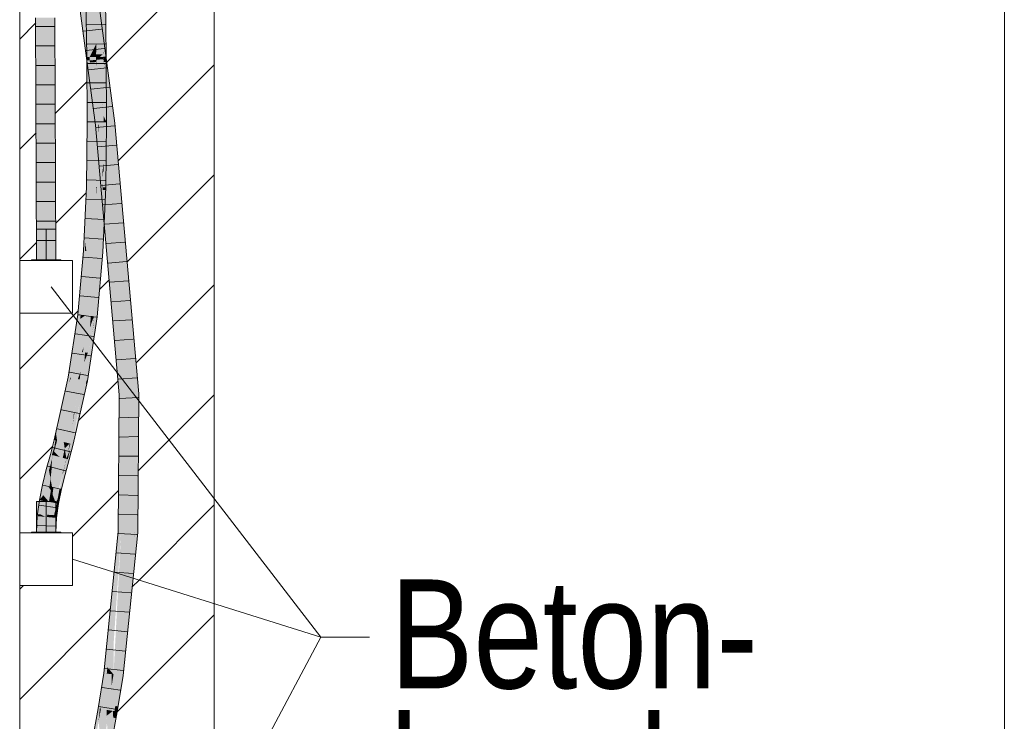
# Model space of a CAD drawing. Extents: x -620 to 300, y 62 to 1107.
# Tile 146 of 256: x 188 to 200, y 694 to 703. Entities that reach past the tile are written whole.
import ezdxf
from ezdxf.lldxf.tags import DXFTag

# ---------------------------------------------------------------- set-up
doc = ezdxf.new("R2010")
doc.units = 0
doc.layers.get('0').update_dxf_attribs({"lineweight": 35})
for name, color, linetype, lineweight, true_color in [('E_Betonbaudose', 1, 'Continuous', 13, 0xff0000), ('E_Detail_Beschriftung', 7, 'Continuous', 13, 0x009900), ('E_Detail_Wandschraffur', 7, 'Continuous', 5, 0xc0c0c0), ('E_Leerrohr 25-A06G9G0X8I', 7, 'Continuous', 9, 0xff8000), ('E_Leerrohr 25-Shading', 7, 'Continuous', 9, 0xff8000)]:
    doc.layers.add(name, color=color, linetype=linetype, lineweight=lineweight, true_color=true_color)
doc.layers.add('E_Detail_Linie_Text_Bem', color=7, linetype='Continuous', lineweight=13)
doc.styles.get("Standard").update_dxf_attribs({"font": 'ARIALN.TTF'})
tags = doc.linetypes.add('fein_strichliert', pattern=[4, 1, -2, 1]).pattern_tags.tags
tags[8:9] = [DXFTag(74, 4), DXFTag(75, 0), DXFTag(340, '0'), DXFTag(46, 0.0), DXFTag(50, 0.0), DXFTag(44, 0.0), DXFTag(45, 0.0)]
tags[6:7] = [DXFTag(74, 4), DXFTag(75, 0), DXFTag(340, '0'), DXFTag(46, 0.0), DXFTag(50, 0.0), DXFTag(44, 0.0), DXFTag(45, 0.0)]
tags[4:5] = [DXFTag(74, 4), DXFTag(75, 0), DXFTag(340, '0'), DXFTag(46, 0.0), DXFTag(50, 0.0), DXFTag(44, 0.0), DXFTag(45, 0.0)]
tags = doc.linetypes.add('fein_strichliert-A06G9G0V8I', pattern=[4, 1, -2, 1]).pattern_tags.tags
tags[8:9] = [DXFTag(74, 4), DXFTag(75, 0), DXFTag(340, '0'), DXFTag(46, 0.0), DXFTag(50, 0.0), DXFTag(44, 0.0), DXFTag(45, 0.0)]
tags[6:7] = [DXFTag(74, 4), DXFTag(75, 0), DXFTag(340, '0'), DXFTag(46, 0.0), DXFTag(50, 0.0), DXFTag(44, 0.0), DXFTag(45, 0.0)]
tags[4:5] = [DXFTag(74, 4), DXFTag(75, 0), DXFTag(340, '0'), DXFTag(46, 0.0), DXFTag(50, 0.0), DXFTag(44, 0.0), DXFTag(45, 0.0)]
tags = doc.linetypes.add('STRICHPUNKT2-A06G9G0Y8I', pattern=[12.7, 6.35, -3.175, 0, -3.175]).pattern_tags.tags
tags[10:11] = [DXFTag(74, 4), DXFTag(75, 0), DXFTag(340, '0'), DXFTag(46, 0.0), DXFTag(50, 0.0), DXFTag(44, 0.0), DXFTag(45, 0.0)]
tags[8:9] = [DXFTag(74, 4), DXFTag(75, 0), DXFTag(340, '0'), DXFTag(46, 0.0), DXFTag(50, 0.0), DXFTag(44, 0.0), DXFTag(45, 0.0)]
tags[6:7] = [DXFTag(74, 4), DXFTag(75, 0), DXFTag(340, '0'), DXFTag(46, 0.0), DXFTag(50, 0.0), DXFTag(44, 0.0), DXFTag(45, 0.0)]
tags[4:5] = [DXFTag(74, 4), DXFTag(75, 0), DXFTag(340, '0'), DXFTag(46, 0.0), DXFTag(50, 0.0), DXFTag(44, 0.0), DXFTag(45, 0.0)]

# ---------------------------------------------------------------- blocks, each defined once
blk = doc.blocks.new('Shading-A06G9FMP8I', base_point=(188.199, 722.684))
at = {"layer": 'E_Leerrohr 25-Shading', "color": 43, "true_color": 0xd7ab7f}
for points in [[(188.584, 703.522), (188.71, 702.574), (188.598, 703.524), (188.712, 702.574)], [(188.598, 703.524), (188.742, 702.61), (188.62, 703.527)], [(188.598, 703.524), (188.712, 702.574), (188.746, 702.583), (188.747, 702.577)], [(188.598, 703.524), (188.746, 702.583), (188.742, 702.61)], [(188.729, 703.529), (188.693, 703.529), (188.741, 702.655), (188.705, 702.654)], [(188.742, 702.655), (188.729, 703.529), (188.741, 702.655)], [(188.923, 702.611), (188.82, 703.553), (188.91, 702.69), (188.796, 703.55)], [(188.891, 703.108), (188.832, 703.554), (188.869, 703.107), (188.82, 703.553)], [(188.916, 702.822), (188.914, 703.532), (188.906, 703.532)], [(188.955, 702.657), (188.943, 703.533), (188.922, 702.656), (188.914, 703.532)], [(188.916, 702.822), (188.92, 702.714), (188.914, 703.532), (188.921, 702.795)], [(188.058, 700.046), (188.094, 700.046), (188.045, 703.159), (188.082, 703.159)], [(188.286, 703.159), (188.258, 703.159), (188.28, 700.046), (188.259, 702.924)], [(188.286, 703.159), (188.28, 700.046), (188.308, 700.046)], [(188.308, 700.046), (188.295, 703.159), (188.286, 703.159)], [(188.869, 703.107), (188.901, 702.814), (188.891, 703.108), (188.93, 702.816)], [(188.259, 702.924), (188.271, 700.046), (188.28, 700.046)], [(188.93, 702.816), (188.901, 702.814), (188.952, 702.652), (188.919, 702.649)], [(188.92, 702.714), (188.916, 702.822), (188.92, 702.691)], [(188.916, 702.822), (188.918, 702.656), (188.921, 702.656)], [(188.92, 702.714), (188.922, 702.656), (188.921, 702.795)], [(188.741, 702.613), (188.741, 702.655), (188.705, 702.61), (188.705, 702.654)], [(188.744, 701.816), (188.741, 702.613), (188.71, 701.816), (188.705, 702.61)], [(188.741, 702.655), (188.741, 702.613), (188.742, 702.655), (188.742, 702.613)], [(188.741, 702.613), (188.744, 701.816), (188.742, 702.613), (188.745, 701.816)], [(188.745, 701.816), (188.747, 701.816), (188.742, 702.655)], [(188.91, 702.69), (188.919, 702.623), (188.921, 702.623)], [(188.918, 702.656), (188.919, 702.625), (188.919, 702.656)], [(188.919, 702.625), (188.921, 702.656), (188.919, 702.656)], [(188.919, 702.625), (188.923, 701.892), (188.921, 702.656), (188.922, 702.57)], [(188.955, 702.625), (188.952, 702.652), (188.922, 702.623), (188.919, 702.649)], [(188.919, 702.623), (188.938, 702.482), (188.921, 702.623), (188.923, 702.611)], [(188.921, 702.656), (188.922, 702.656), (188.92, 702.691), (188.92, 702.714)], [(188.921, 702.656), (188.921, 702.625), (188.922, 702.656), (188.922, 702.625)], [(188.921, 702.625), (188.922, 702.57), (188.922, 702.625)], [(188.955, 702.627), (188.955, 702.657), (188.922, 702.625), (188.922, 702.656)], [(188.922, 702.311), (188.957, 702.312), (188.922, 702.625), (188.955, 702.627)], [(188.96, 702.592), (188.955, 702.625), (188.926, 702.59), (188.922, 702.623)], [(188.71, 702.574), (188.724, 702.471), (188.712, 702.574)], [(188.712, 702.574), (188.724, 702.471), (188.747, 702.577), (188.852, 701.783)], [(188.926, 702.59), (188.938, 702.482), (188.96, 702.592), (189.065, 701.805)], [(189.065, 701.805), (188.938, 702.482), (189.028, 701.801)], [(188.77, 702.195), (188.724, 702.471), (188.776, 702.077)], [(188.852, 701.783), (188.724, 702.471), (188.838, 701.781)], [(188.923, 701.892), (188.96, 701.815), (188.922, 702.311), (188.957, 702.312)], [(188.838, 701.781), (188.77, 702.195), (188.816, 701.779), (188.776, 702.077)], [(188.96, 701.815), (188.923, 701.892), (188.924, 701.815)], [(188.711, 701.816), (188.71, 701.816), (188.702, 700.985), (188.7, 700.985)], [(188.702, 700.985), (188.728, 700.984), (188.711, 701.816), (188.744, 701.816)], [(188.744, 701.816), (188.728, 700.984), (188.745, 701.816), (188.73, 700.984)], [(188.745, 701.816), (188.73, 700.984), (188.747, 701.816), (188.733, 700.984)], [(188.733, 700.984), (188.736, 700.984), (188.747, 701.816)], [(188.816, 701.779), (188.884, 701.088), (188.838, 701.781), (188.864, 701.554)], [(188.884, 701.088), (188.816, 701.779), (188.892, 700.923)], [(188.838, 701.781), (188.881, 701.405), (188.852, 701.783), (188.862, 701.671)], [(188.96, 701.815), (188.924, 701.815), (188.949, 700.978), (188.913, 700.979)], [(189.32, 698.921), (189.065, 701.805), (189.336, 698.325), (189.028, 701.801)], [(188.881, 701.405), (188.906, 701.179), (188.862, 701.671)], [(188.864, 701.554), (188.91, 701.137), (188.906, 701.179)], [(188.91, 701.137), (188.864, 701.554), (188.925, 700.684), (188.884, 701.088)], [(188.884, 701.088), (188.892, 700.923), (188.925, 700.684), (188.928, 700.51)], [(188.91, 701.137), (188.925, 700.684), (188.919, 700.945)], [(188.914, 701.084), (188.91, 701.137), (188.921, 700.897)], [(188.702, 700.985), (188.7, 700.985), (188.674, 700.407)], [(188.674, 700.407), (188.687, 700.274), (188.702, 700.985), (188.728, 700.984)], [(188.728, 700.984), (188.687, 700.274), (188.73, 700.984), (188.689, 700.26)], [(188.73, 700.984), (188.689, 700.26), (188.733, 700.984), (188.691, 700.235)], [(188.733, 700.984), (188.691, 700.235), (188.736, 700.984), (188.695, 700.195)], [(188.695, 700.195), (188.699, 700.159), (188.736, 700.984)], [(188.911, 700.945), (188.919, 700.945), (188.913, 700.979), (188.918, 700.979)], [(188.954, 700.384), (188.929, 700.915), (188.921, 700.897), (188.914, 701.084)], [(188.919, 700.945), (188.948, 700.944), (188.918, 700.979), (188.949, 700.978)], [(188.887, 700.401), (188.912, 700.145), (188.911, 700.945), (188.948, 700.944)], [(188.925, 700.684), (188.939, 700.541), (188.919, 700.945)], [(188.954, 700.384), (188.921, 700.897), (188.939, 700.541)], [(188.945, 700.741), (188.929, 700.915), (188.973, 700.197), (188.954, 700.384)], [(188.945, 700.741), (188.973, 700.197), (188.959, 700.574), (188.987, 700.053)], [(188.928, 700.51), (188.955, 700.21), (188.925, 700.684), (188.939, 700.541)], [(188.954, 700.384), (188.939, 700.541), (188.971, 700.025), (188.955, 700.21)], [(188.987, 700.053), (189.16, 698.315), (188.959, 700.574)], [(188.662, 700.162), (188.681, 700.16), (188.674, 700.407), (188.687, 700.274)], [(188.887, 700.401), (188.875, 700.147), (188.876, 700.147)], [(188.912, 700.145), (188.887, 700.401), (188.876, 700.147)], [(188.973, 700.197), (188.954, 700.384), (188.997, 699.741), (188.971, 700.025)], [(188.687, 700.274), (188.681, 700.16), (188.689, 700.26), (188.683, 700.16)], [(188.689, 700.26), (188.683, 700.16), (188.691, 700.235), (188.687, 700.16)], [(188.691, 700.235), (188.687, 700.16), (188.695, 700.195), (188.694, 700.159)], [(188.681, 700.16), (188.662, 700.162), (188.589, 699.352)], [(188.589, 699.352), (188.592, 699.351), (188.681, 700.16), (188.683, 700.16)], [(188.683, 700.16), (188.592, 699.351), (188.687, 700.16), (188.597, 699.349)], [(188.687, 700.16), (188.597, 699.349), (188.694, 700.159), (188.607, 699.347)], [(188.694, 700.159), (188.607, 699.347), (188.699, 700.159), (188.617, 699.344)], [(188.617, 699.344), (188.625, 699.341), (188.699, 700.159)], [(188.694, 700.159), (188.699, 700.159), (188.695, 700.195)], [(188.876, 700.147), (188.875, 700.147), (188.809, 699.319), (188.8, 699.32)], [(188.892, 699.925), (188.912, 700.145), (188.858, 699.926), (188.876, 700.147)], [(188.973, 700.197), (188.997, 699.741), (188.987, 700.053), (189.015, 699.536)], [(189.015, 699.536), (189.123, 698.313), (188.987, 700.053), (189.16, 698.315)], [(188.809, 699.319), (188.837, 699.316), (188.858, 699.926), (188.892, 699.925)], [(188.519, 698.69), (188.503, 698.531), (188.625, 699.341)], [(188.617, 699.342), (188.539, 698.884), (188.625, 699.341), (188.519, 698.69)], [(188.606, 699.344), (188.556, 699.063), (188.617, 699.342), (188.539, 698.884)], [(188.597, 699.345), (188.569, 699.196), (188.606, 699.344), (188.556, 699.063)], [(188.576, 699.263), (188.569, 699.196), (188.591, 699.346), (188.597, 699.345)], [(188.591, 699.346), (188.589, 699.346), (188.576, 699.263)], [(188.589, 699.346), (188.591, 699.346), (188.589, 699.352), (188.592, 699.351)], [(188.592, 699.351), (188.591, 699.346), (188.597, 699.349), (188.597, 699.345)], [(188.597, 699.349), (188.597, 699.345), (188.607, 699.347), (188.606, 699.344)], [(188.607, 699.347), (188.606, 699.344), (188.617, 699.344), (188.617, 699.342)], [(188.617, 699.342), (188.625, 699.341), (188.617, 699.344)], [(188.713, 698.492), (188.837, 699.316), (188.701, 698.494), (188.809, 699.319)], [(188.766, 699.062), (188.805, 699.289), (188.8, 699.32), (188.809, 699.319)], [(188.766, 699.062), (188.8, 699.32), (188.79, 699.25)], [(188.55, 699.091), (188.494, 698.712), (188.569, 699.196), (188.556, 699.063)], [(188.569, 699.196), (188.576, 699.263), (188.55, 699.091)], [(188.796, 699.222), (188.775, 699.111), (188.748, 698.853), (188.755, 698.957)], [(188.79, 699.25), (188.764, 699.077), (188.766, 699.062), (188.75, 698.968)], [(188.775, 699.111), (188.796, 699.222), (188.798, 699.247)], [(188.796, 699.222), (188.805, 699.289), (188.798, 699.247)], [(188.556, 699.063), (188.494, 698.712), (188.479, 698.536), (188.467, 698.538)], [(188.556, 699.063), (188.479, 698.536), (188.539, 698.884)], [(188.764, 699.077), (188.73, 698.853), (188.75, 698.968)], [(188.743, 698.855), (188.775, 699.111), (188.731, 698.856)], [(188.755, 698.957), (188.697, 698.495), (188.748, 698.853), (188.701, 698.494)], [(188.539, 698.884), (188.479, 698.536), (188.519, 698.69), (188.494, 698.533)], [(188.695, 698.495), (188.74, 698.854), (188.69, 698.496), (188.736, 698.854)], [(188.69, 698.496), (188.736, 698.854), (188.707, 698.696), (188.73, 698.853)], [(188.743, 698.855), (188.74, 698.854), (188.697, 698.495), (188.695, 698.495)], [(188.736, 698.855), (188.731, 698.856), (188.736, 698.854), (188.73, 698.853)], [(188.74, 698.855), (188.736, 698.855), (188.74, 698.854), (188.736, 698.854)], [(188.74, 698.854), (188.743, 698.855), (188.74, 698.855)], [(189.373, 698.327), (189.32, 698.921), (189.366, 698.327)], [(189.32, 698.921), (189.336, 698.325), (189.366, 698.327)], [(188.494, 698.533), (188.503, 698.531), (188.519, 698.69)], [(188.707, 698.696), (188.677, 698.499), (188.681, 698.498)], [(188.69, 698.496), (188.707, 698.696), (188.681, 698.498)], [(188.503, 698.531), (188.318, 697.762), (188.318, 697.756)], [(188.503, 698.531), (188.478, 698.47), (188.318, 697.762), (188.377, 698.067)], [(188.323, 697.725), (188.503, 698.531), (188.318, 697.756)], [(188.478, 698.47), (188.434, 698.366), (188.377, 698.067)], [(188.434, 698.366), (188.467, 698.538), (188.399, 698.229)], [(188.467, 698.538), (188.434, 698.366), (188.479, 698.536)], [(188.479, 698.536), (188.434, 698.366), (188.494, 698.533), (188.478, 698.47)], [(188.478, 698.47), (188.503, 698.531), (188.494, 698.533)], [(188.558, 697.799), (188.69, 698.496), (188.626, 698.213), (188.681, 698.498)], [(188.595, 697.961), (188.695, 698.495), (188.558, 697.799), (188.69, 698.496)], [(188.626, 698.213), (188.677, 698.499), (188.58, 697.973), (188.584, 698)], [(188.584, 698), (188.677, 698.499), (188.611, 698.201)], [(188.697, 698.495), (188.695, 698.495), (188.612, 698.039), (188.595, 697.961)], [(188.612, 698.039), (188.616, 698.058), (188.697, 698.495), (188.701, 698.494)], [(188.681, 698.498), (188.677, 698.499), (188.626, 698.213)], [(188.693, 698.452), (188.675, 698.359), (188.704, 698.451), (188.665, 698.275)], [(188.713, 698.492), (188.701, 698.494), (188.704, 698.451), (188.693, 698.452)], [(188.399, 698.229), (188.377, 698.067), (188.434, 698.366)], [(188.675, 698.359), (188.616, 698.058), (188.665, 698.275)], [(189.16, 698.315), (189.123, 698.313), (189.111, 696.555), (189.109, 696.555)], [(189.146, 696.553), (189.16, 698.315), (189.111, 696.555)], [(189.366, 698.327), (189.336, 698.325), (189.356, 696.541), (189.323, 696.543)], [(189.359, 696.541), (189.373, 698.327), (189.356, 696.541), (189.366, 698.327)], [(188.399, 698.229), (188.373, 698.115), (188.377, 698.067), (188.347, 697.95)], [(188.611, 698.201), (188.495, 697.685), (188.509, 697.682)], [(188.524, 697.678), (188.611, 698.201), (188.509, 697.682)], [(188.555, 697.785), (188.558, 697.799), (188.57, 697.897), (188.626, 698.213)], [(188.626, 698.213), (188.58, 697.973), (188.57, 697.897)], [(188.373, 698.115), (188.348, 698.002), (188.318, 697.762), (188.314, 697.786)], [(188.347, 697.95), (188.318, 697.762), (188.377, 698.067)], [(188.314, 697.786), (188.348, 698.002), (188.311, 697.806), (188.317, 697.864)], [(188.584, 698), (188.524, 697.678), (188.58, 697.973)], [(188.58, 697.973), (188.524, 697.678), (188.57, 697.897), (188.531, 697.676)], [(188.308, 697.824), (188.288, 697.733), (188.293, 697.732)], [(188.311, 697.806), (188.308, 697.824), (188.302, 697.729), (188.293, 697.732)], [(188.314, 697.786), (188.311, 697.806), (188.305, 697.729), (188.302, 697.729)], [(188.317, 697.864), (188.308, 697.824), (188.311, 697.806)], [(188.531, 697.676), (188.555, 697.785), (188.57, 697.897)], [(188.293, 697.732), (188.288, 697.733), (188.257, 697.54), (188.237, 697.546)], [(188.302, 697.729), (188.293, 697.732), (188.291, 697.655), (188.257, 697.54)], [(188.282, 697.571), (188.312, 697.727), (188.294, 697.666)], [(188.312, 697.727), (188.282, 697.571), (188.287, 697.593)], [(188.285, 697.582), (188.323, 697.725), (188.312, 697.727)], [(188.302, 697.729), (188.291, 697.655), (188.297, 697.685)], [(188.297, 697.685), (188.291, 697.655), (188.294, 697.666)], [(188.305, 697.729), (188.297, 697.685), (188.312, 697.727), (188.294, 697.666)], [(188.305, 697.729), (188.302, 697.729), (188.297, 697.685)], [(188.305, 697.729), (188.312, 697.727), (188.314, 697.786), (188.318, 697.762)], [(188.313, 697.736), (188.312, 697.727), (188.318, 697.756), (188.323, 697.725)], [(188.318, 697.762), (188.313, 697.736), (188.318, 697.756)], [(188.448, 697.504), (188.493, 697.615), (188.495, 697.685), (188.509, 697.682)], [(188.448, 697.504), (188.495, 697.685), (188.464, 697.57)], [(188.478, 697.48), (188.524, 697.678), (188.462, 697.485), (188.509, 697.682)], [(188.478, 697.48), (188.531, 697.676), (188.478, 697.48), (188.524, 697.678)], [(188.257, 697.54), (188.237, 697.546), (188.22, 697.343), (188.185, 697.352)], [(188.291, 697.655), (188.257, 697.54), (188.268, 697.537)], [(188.268, 697.537), (188.282, 697.571), (188.291, 697.655), (188.294, 697.666)], [(188.282, 697.571), (188.268, 697.537), (188.272, 697.536)], [(188.282, 697.571), (188.285, 697.582), (188.287, 697.593)], [(188.464, 697.57), (188.443, 697.49), (188.454, 697.528), (188.446, 697.497)], [(188.454, 697.487), (188.493, 697.615), (188.445, 697.489), (188.448, 697.504)], [(188.462, 697.485), (188.493, 697.615), (188.454, 697.487)], [(188.22, 697.343), (188.268, 697.537), (188.257, 697.54)], [(188.22, 697.343), (188.22, 697.343), (188.268, 697.537), (188.259, 697.489)], [(188.259, 697.489), (188.272, 697.536), (188.268, 697.537)], [(188.443, 697.49), (188.391, 697.299), (188.437, 697.468)], [(188.391, 697.299), (188.393, 697.299), (188.437, 697.468), (188.422, 697.401)], [(188.417, 697.292), (188.462, 697.485), (188.398, 697.297), (188.454, 697.487)], [(188.422, 697.401), (188.398, 697.297), (188.431, 697.432), (188.399, 697.302)], [(188.399, 697.302), (188.454, 697.487), (188.445, 697.489)], [(188.427, 697.29), (188.478, 697.48), (188.417, 697.292), (188.462, 697.485)], [(188.445, 697.489), (188.444, 697.49), (188.422, 697.401), (188.437, 697.468)], [(188.445, 697.489), (188.422, 697.401), (188.431, 697.432)], [(188.444, 697.49), (188.443, 697.49), (188.437, 697.468)], [(188.446, 697.497), (188.443, 697.49), (188.444, 697.49)], [(188.445, 697.489), (188.448, 697.504), (188.444, 697.49), (188.446, 697.497)], [(188.446, 697.497), (188.448, 697.504), (188.454, 697.528)], [(188.22, 697.343), (188.185, 697.352), (188.172, 697.148), (188.136, 697.156)], [(188.347, 697.109), (188.398, 697.297), (188.344, 697.11), (188.393, 697.299)], [(188.393, 697.299), (188.391, 697.299), (188.344, 697.11)], [(188.355, 697.107), (188.375, 697.103), (188.398, 697.297), (188.417, 697.292)], [(188.38, 697.102), (188.427, 697.29), (188.375, 697.103), (188.417, 697.292)], [(188.393, 697.299), (188.398, 697.297), (188.422, 697.401)], [(188.146, 697.022), (188.172, 697.148), (188.096, 696.957), (188.136, 697.156)], [(188.344, 697.11), (188.306, 696.921), (188.347, 697.109), (188.306, 696.921)], [(188.347, 697.109), (188.306, 696.921), (188.355, 697.107), (188.331, 696.975)], [(188.32, 696.919), (188.366, 697.052), (188.331, 696.975)], [(188.32, 696.919), (188.321, 696.919), (188.366, 697.052), (188.365, 697.043)], [(188.321, 696.919), (188.339, 696.916), (188.373, 697.066), (188.348, 696.942)], [(188.331, 696.975), (188.366, 697.052), (188.355, 697.107), (188.375, 697.103)], [(188.365, 697.043), (188.373, 697.066), (188.366, 697.052)], [(188.366, 697.052), (188.373, 697.066), (188.375, 697.103), (188.38, 697.102)], [(188.122, 696.953), (188.096, 696.957), (188.075, 696.753), (188.068, 696.753)], [(188.108, 696.776), (188.132, 696.951), (188.081, 696.777), (188.122, 696.953)], [(188.146, 697.022), (188.096, 696.957), (188.122, 696.953)], [(188.132, 696.951), (188.146, 697.022), (188.122, 696.953)], [(188.285, 696.762), (188.32, 696.912), (188.306, 696.921), (188.32, 696.919)], [(188.321, 696.919), (188.285, 696.765), (188.339, 696.916), (188.303, 696.764)], [(188.339, 696.916), (188.303, 696.764), (188.342, 696.915), (188.322, 696.763)], [(188.306, 696.921), (188.32, 696.919), (188.331, 696.975)], [(188.32, 696.912), (188.321, 696.919), (188.32, 696.919)], [(188.339, 696.916), (188.342, 696.915), (188.348, 696.942)], [(188.075, 696.753), (188.068, 696.753), (188.058, 696.546)], [(188.094, 696.546), (188.105, 696.75), (188.058, 696.546), (188.075, 696.753)], [(188.075, 696.753), (188.105, 696.75), (188.081, 696.777), (188.108, 696.776)], [(188.296, 696.732), (188.281, 696.734), (188.28, 696.546), (188.271, 696.546)], [(188.308, 696.546), (188.317, 696.73), (188.28, 696.546), (188.296, 696.732)], [(188.281, 696.734), (188.296, 696.732), (188.285, 696.762), (188.299, 696.748)], [(188.285, 696.765), (188.285, 696.762), (188.303, 696.764), (188.299, 696.748)], [(188.296, 696.732), (188.317, 696.73), (188.299, 696.748)], [(188.303, 696.764), (188.299, 696.748), (188.322, 696.763), (188.317, 696.73)], [(189.059, 695.828), (189.049, 695.592), (189.146, 696.553)], [(189.111, 696.555), (189.074, 696.208), (189.146, 696.553), (189.059, 695.828)], [(189.074, 696.208), (189.111, 696.555), (189.105, 696.513)], [(189.111, 696.555), (189.109, 696.555), (189.105, 696.513)], [(189.339, 696.345), (189.323, 696.543), (189.317, 696.125), (189.319, 696.505)], [(189.319, 696.505), (189.323, 696.543), (189.319, 696.513)], [(189.323, 696.543), (189.339, 696.345), (189.356, 696.541)], [(189.339, 696.345), (189.359, 696.541), (189.356, 696.541)], [(189.137, 694.709), (189.174, 694.705), (189.319, 696.513), (189.314, 696.436)], [(189.314, 696.436), (189.174, 694.705), (189.223, 695.189)], [(189.319, 696.505), (189.314, 696.436), (189.317, 696.125), (189.223, 695.189)], [(189.319, 696.513), (189.314, 696.436), (189.319, 696.513), (189.319, 696.505)], [(189.054, 696.005), (189.027, 695.375), (189.074, 696.208), (189.049, 695.592)], [(189, 695.473), (188.97, 694.81), (189.054, 696.005), (189.027, 695.375)], [(188.962, 694.729), (188.97, 694.81), (188.925, 694.733), (189, 695.473)], [(188.888, 694.315), (188.887, 694.276), (188.962, 694.729)], [(188.893, 694.539), (188.888, 694.315), (188.925, 694.733), (188.962, 694.729)], [(189.072, 694.312), (189.08, 694.311), (189.131, 694.673)], [(189.08, 694.311), (189.137, 694.709), (189.131, 694.673)], [(189.08, 694.311), (189.108, 694.309), (189.137, 694.709), (189.174, 694.705)], [(188.893, 694.539), (188.851, 694.282), (188.872, 694.279)], [(188.872, 694.279), (188.881, 694.277), (188.893, 694.539), (188.888, 694.315)], [(188.802, 693.816), (188.851, 694.282), (188.766, 693.823)], [(188.802, 693.816), (188.857, 694.113), (188.851, 694.282), (188.872, 694.279)], [(188.881, 694.277), (188.864, 694.194), (188.887, 694.276), (188.857, 694.12)], [(188.857, 694.12), (188.857, 694.113), (188.887, 694.276)], [(188.872, 694.279), (188.864, 694.194), (188.881, 694.277)], [(188.881, 694.277), (188.887, 694.276), (188.888, 694.315)], [(189.097, 694.239), (189.108, 694.309), (189.061, 694.246), (189.072, 694.312)], [(188.979, 693.804), (189.016, 693.801), (189.045, 694.162), (189.082, 694.159)], [(189.082, 694.159), (189.097, 694.239), (189.045, 694.162), (189.061, 694.246)]]:
    blk.add_solid(points, dxfattribs=at)
at = {"layer": 'E_Leerrohr 25-Shading', "color": 31, "true_color": 0xfabd7f}
for points in [[(188.62, 703.527), (188.821, 702.686), (188.708, 703.538)], [(188.62, 703.527), (188.819, 702.616), (188.821, 702.686), (188.824, 702.616)], [(188.819, 702.616), (188.62, 703.527), (188.742, 702.61)], [(188.91, 702.69), (188.796, 703.55), (188.821, 702.686), (188.708, 703.538)], [(188.742, 702.655), (188.817, 702.802), (188.729, 703.529), (188.764, 703.53)], [(188.817, 702.802), (188.828, 702.823), (188.764, 703.53), (188.818, 703.531)], [(188.916, 702.822), (188.906, 703.532), (188.828, 702.823), (188.818, 703.531)], [(188.094, 700.046), (188.183, 700.046), (188.082, 703.159), (188.17, 703.159)], [(188.17, 703.159), (188.183, 700.046), (188.179, 703.159)], [(188.179, 703.159), (188.183, 700.046), (188.192, 703.159)], [(188.183, 700.046), (188.271, 700.046), (188.192, 703.159), (188.258, 703.159)], [(188.825, 702.655), (188.825, 702.686), (188.742, 702.655), (188.817, 702.802)], [(188.825, 702.686), (188.828, 702.823), (188.817, 702.802)], [(188.83, 702.655), (188.828, 702.823), (188.825, 702.655)], [(188.918, 702.656), (188.916, 702.822), (188.83, 702.655), (188.828, 702.823)], [(188.825, 702.655), (188.742, 702.655), (188.808, 701.815), (188.747, 701.816)], [(188.746, 702.583), (188.825, 702.589), (188.742, 702.61), (188.819, 702.616)], [(188.835, 701.815), (188.83, 702.655), (188.808, 701.815), (188.825, 702.655)], [(188.819, 702.616), (188.825, 702.589), (188.824, 702.616)], [(188.821, 702.686), (188.831, 702.616), (188.825, 702.687)], [(188.824, 702.616), (188.821, 702.686), (188.824, 702.616)], [(188.831, 702.616), (188.821, 702.686), (188.824, 702.616)], [(188.83, 702.616), (188.824, 702.616), (188.836, 702.533)], [(188.836, 702.533), (188.824, 702.616), (188.888, 701.786), (188.86, 701.783)], [(188.831, 702.616), (188.91, 702.69), (188.825, 702.687)], [(188.919, 702.625), (188.918, 702.656), (188.83, 702.619), (188.83, 702.655)], [(188.83, 702.655), (188.835, 701.815), (188.839, 701.815)], [(188.83, 702.619), (188.924, 701.815), (188.919, 702.625)], [(188.83, 702.619), (188.835, 702.143), (188.924, 701.815), (188.86, 701.815)], [(188.907, 702.041), (188.831, 702.616), (188.836, 702.533), (188.83, 702.616)], [(188.91, 702.69), (188.831, 702.616), (188.919, 702.623), (188.913, 702)], [(188.913, 702), (188.94, 701.792), (188.919, 702.623), (188.938, 702.482)], [(188.746, 702.583), (188.852, 701.783), (188.788, 702.586)], [(188.852, 701.783), (188.825, 702.589), (188.788, 702.586)], [(188.86, 701.783), (188.825, 702.589), (188.852, 701.783), (188.825, 702.589)], [(188.913, 701.789), (188.907, 702.038), (188.888, 701.786), (188.836, 702.533)], [(188.907, 702.041), (188.836, 702.533), (188.907, 702.038)], [(189.028, 701.801), (188.938, 702.482), (188.975, 701.795)], [(188.938, 702.482), (188.94, 701.792), (188.975, 701.795)], [(188.835, 702.143), (188.839, 701.815), (188.86, 701.815)], [(188.907, 702.038), (188.913, 702), (188.907, 702.041)], [(188.913, 702), (188.907, 702.038), (188.919, 701.789), (188.913, 701.789)], [(188.919, 701.789), (188.94, 701.792), (188.913, 702)], [(188.808, 701.815), (188.747, 701.816), (188.783, 700.982), (188.736, 700.984)], [(188.825, 700.981), (188.835, 701.815), (188.783, 700.982), (188.808, 701.815)], [(188.835, 701.815), (188.825, 700.981), (188.832, 700.981)], [(188.839, 700.981), (188.839, 701.815), (188.832, 700.981), (188.835, 701.815)], [(188.839, 700.981), (188.86, 701.815), (188.839, 701.815)], [(188.839, 700.981), (188.907, 700.979), (188.86, 701.815), (188.91, 701.142)], [(188.86, 701.783), (188.852, 701.783), (188.862, 701.671)], [(188.86, 701.815), (188.91, 701.142), (188.887, 701.815), (188.911, 701.18)], [(188.906, 701.179), (188.914, 701.235), (188.86, 701.783), (188.888, 701.786)], [(188.906, 701.179), (188.86, 701.783), (188.862, 701.671)], [(188.911, 701.18), (188.922, 701.815), (188.887, 701.815)], [(188.914, 701.235), (188.922, 701.29), (188.888, 701.786), (188.913, 701.789)], [(188.913, 701.124), (188.922, 701.815), (188.911, 701.179)], [(188.922, 701.815), (188.912, 701.108), (188.924, 701.815), (188.914, 701.084)], [(188.919, 701.789), (188.913, 701.789), (188.934, 701.18), (188.924, 701.18)], [(188.934, 701.18), (188.994, 701.182), (188.919, 701.789), (188.94, 701.792)], [(188.975, 701.795), (188.94, 701.792), (188.994, 701.182)], [(189.336, 698.325), (189.028, 701.801), (188.994, 701.182), (188.975, 701.795)], [(188.914, 701.235), (188.906, 701.179), (188.917, 701.18)], [(188.92, 701.18), (188.922, 701.29), (188.917, 701.18), (188.914, 701.235)], [(188.924, 701.18), (188.922, 701.29), (188.92, 701.18)], [(188.909, 701.179), (188.906, 701.179), (188.91, 701.137)], [(188.907, 700.979), (188.911, 700.979), (188.909, 701.093)], [(188.914, 701.18), (188.909, 701.179), (188.914, 701.116)], [(188.914, 701.116), (188.909, 701.179), (188.914, 701.084), (188.91, 701.137)], [(188.909, 701.093), (188.911, 700.979), (188.91, 701.142), (188.912, 701.108)], [(188.91, 701.142), (188.912, 701.108), (188.911, 701.179), (188.913, 701.124)], [(188.912, 701.108), (188.911, 700.979), (188.914, 701.084), (188.913, 700.979)], [(188.929, 700.952), (188.924, 701.18), (188.914, 701.116), (188.914, 701.18)], [(188.929, 700.952), (188.914, 701.116), (188.929, 700.915), (188.914, 701.084)], [(188.933, 701.18), (188.924, 701.18), (188.944, 700.78), (188.929, 700.952)], [(188.934, 701.18), (188.933, 701.18), (188.944, 700.786), (188.944, 700.78)], [(188.942, 701.18), (188.934, 701.18), (188.952, 700.845), (188.944, 700.786)], [(188.952, 700.845), (188.994, 701.182), (188.942, 701.18)], [(188.994, 701.182), (188.952, 700.845), (189.16, 698.315), (188.958, 700.611)], [(189.336, 698.325), (188.994, 701.182), (189.248, 698.32)], [(188.994, 701.182), (189.16, 698.315), (189.248, 698.32)], [(188.783, 700.982), (188.736, 700.984), (188.745, 700.156), (188.699, 700.159)], [(188.787, 700.153), (188.825, 700.981), (188.745, 700.156), (188.783, 700.982)], [(188.825, 700.981), (188.787, 700.153), (188.801, 700.152)], [(188.831, 700.882), (188.825, 700.981), (188.816, 700.151), (188.801, 700.152)], [(188.832, 700.981), (188.825, 700.981), (188.831, 700.882)], [(188.839, 700.981), (188.832, 700.981), (188.836, 700.79), (188.831, 700.882)], [(188.836, 700.79), (188.907, 700.979), (188.839, 700.981)], [(188.836, 700.79), (188.875, 700.147), (188.907, 700.979), (188.887, 700.401)], [(188.907, 700.979), (188.887, 700.401), (188.911, 700.979), (188.911, 700.945)], [(188.911, 700.945), (188.913, 700.979), (188.911, 700.979)], [(188.816, 700.151), (188.826, 700.15), (188.831, 700.882), (188.836, 700.79)], [(188.929, 700.915), (188.945, 700.741), (188.929, 700.952), (188.944, 700.78)], [(188.952, 700.845), (188.944, 700.78), (188.958, 700.611)], [(188.826, 700.15), (188.875, 700.147), (188.836, 700.79)], [(188.944, 700.78), (188.945, 700.741), (188.958, 700.611), (188.959, 700.574)], [(188.959, 700.574), (189.16, 698.315), (188.958, 700.611)], [(188.723, 700.158), (188.699, 700.159), (188.63, 699.341), (188.625, 699.341)], [(188.689, 699.334), (188.745, 700.156), (188.63, 699.341), (188.723, 700.158)], [(188.713, 699.331), (188.787, 700.153), (188.689, 699.334), (188.745, 700.156)], [(188.787, 700.153), (188.713, 699.331), (188.731, 699.329)], [(188.758, 699.326), (188.801, 700.152), (188.731, 699.329), (188.787, 700.153)], [(188.781, 699.323), (188.816, 700.151), (188.758, 699.326), (188.801, 700.152)], [(188.795, 699.321), (188.826, 700.15), (188.781, 699.323), (188.816, 700.151)], [(188.8, 699.32), (188.875, 700.147), (188.795, 699.321), (188.826, 700.15)], [(188.503, 698.531), (188.514, 698.529), (188.625, 699.341), (188.623, 699.289)], [(188.689, 699.334), (188.623, 699.289), (188.664, 699.079), (188.598, 698.708)], [(188.625, 699.341), (188.623, 699.289), (188.63, 699.341)], [(188.623, 699.289), (188.689, 699.334), (188.63, 699.341)], [(188.642, 698.862), (188.713, 699.331), (188.689, 699.334)], [(188.713, 699.331), (188.642, 698.862), (188.664, 698.928)], [(188.704, 699.048), (188.731, 699.329), (188.664, 698.928), (188.713, 699.331)], [(188.745, 699.173), (188.758, 699.326), (188.704, 699.048), (188.731, 699.329)], [(188.781, 699.323), (188.758, 699.326), (188.778, 699.27), (188.745, 699.173)], [(188.795, 699.321), (188.778, 699.27), (188.79, 699.25), (188.764, 699.077)], [(188.778, 699.27), (188.795, 699.321), (188.781, 699.323)], [(188.79, 699.25), (188.8, 699.32), (188.795, 699.321)], [(188.623, 699.289), (188.514, 698.529), (188.598, 698.708), (188.565, 698.519)], [(188.764, 699.077), (188.778, 699.27), (188.72, 698.854), (188.745, 699.173)], [(188.598, 698.708), (188.59, 698.515), (188.664, 699.079), (188.642, 698.862)], [(188.72, 698.854), (188.745, 699.173), (188.685, 698.857), (188.704, 699.048)], [(188.764, 699.077), (188.72, 698.854), (188.73, 698.853)], [(188.685, 698.857), (188.704, 699.048), (188.656, 698.86), (188.664, 698.928)], [(188.656, 698.86), (188.642, 698.862), (188.626, 698.608), (188.59, 698.515)], [(188.685, 698.857), (188.656, 698.86), (188.673, 698.733), (188.626, 698.608)], [(188.664, 698.928), (188.642, 698.862), (188.656, 698.86)], [(188.72, 698.854), (188.673, 698.733), (188.677, 698.499), (188.651, 698.503)], [(188.673, 698.733), (188.72, 698.854), (188.685, 698.857)], [(188.72, 698.854), (188.677, 698.499), (188.707, 698.696)], [(188.707, 698.696), (188.73, 698.853), (188.72, 698.854)], [(188.565, 698.519), (188.59, 698.515), (188.598, 698.708)], [(188.651, 698.503), (188.673, 698.733), (188.614, 698.51), (188.626, 698.608)], [(188.626, 698.608), (188.59, 698.515), (188.614, 698.51)], [(188.451, 698.176), (188.514, 698.529), (188.323, 697.725), (188.503, 698.531)], [(188.368, 697.714), (188.393, 697.708), (188.514, 698.529), (188.565, 698.519)], [(188.565, 698.519), (188.393, 697.708), (188.495, 698.089), (188.405, 697.706)], [(188.565, 698.519), (188.495, 698.089), (188.59, 698.515)], [(188.51, 698.085), (188.59, 698.515), (188.495, 698.089)], [(188.524, 697.934), (188.495, 697.685), (188.651, 698.503), (188.611, 698.201)], [(188.54, 698.078), (188.59, 698.515), (188.51, 698.085)], [(188.524, 697.934), (188.651, 698.503), (188.614, 698.51)], [(188.614, 698.51), (188.59, 698.515), (188.546, 698.077), (188.54, 698.078)], [(188.611, 698.201), (188.677, 698.499), (188.651, 698.503)], [(189.248, 698.32), (189.16, 698.315), (189.234, 696.548), (189.146, 696.553)], [(189.248, 698.32), (189.248, 698.32), (189.32, 696.543), (189.234, 696.548)], [(189.323, 696.543), (189.336, 698.325), (189.32, 696.543), (189.248, 698.32)], [(188.368, 697.714), (188.451, 698.176), (188.323, 697.725)], [(188.451, 698.176), (188.323, 697.725), (188.323, 697.725)], [(188.405, 697.706), (188.409, 697.705), (188.495, 698.089)], [(188.438, 697.698), (188.51, 698.085), (188.409, 697.705), (188.495, 698.089)], [(188.524, 697.934), (188.54, 698.078), (188.438, 697.698), (188.51, 698.085)], [(188.54, 698.078), (188.524, 697.934), (188.546, 698.077)], [(188.524, 697.934), (188.438, 697.698), (188.485, 697.687)], [(188.485, 697.687), (188.495, 697.685), (188.524, 697.934)], [(188.285, 697.582), (188.332, 697.537), (188.323, 697.725), (188.368, 697.714)], [(188.368, 697.714), (188.332, 697.537), (188.393, 697.708), (188.348, 697.521)], [(188.393, 697.708), (188.348, 697.521), (188.405, 697.706), (188.356, 697.515)], [(188.356, 697.515), (188.357, 697.513), (188.405, 697.706), (188.409, 697.705)], [(188.409, 697.705), (188.357, 697.513), (188.362, 697.512)], [(188.409, 697.705), (188.362, 697.512), (188.422, 697.622), (188.397, 697.502)], [(188.409, 697.705), (188.422, 697.622), (188.438, 697.698)], [(188.422, 697.622), (188.485, 697.687), (188.438, 697.698)], [(188.422, 697.622), (188.443, 697.49), (188.485, 697.687), (188.464, 697.57)], [(188.464, 697.57), (188.495, 697.685), (188.485, 697.687)], [(188.282, 697.571), (188.272, 697.536), (188.277, 697.535)], [(188.281, 697.534), (188.285, 697.582), (188.277, 697.535), (188.282, 697.571)], [(188.281, 697.534), (188.329, 697.521), (188.285, 697.582), (188.332, 697.537)], [(188.397, 697.502), (188.443, 697.49), (188.422, 697.622)], [(188.259, 697.489), (188.22, 697.343), (188.248, 697.336)], [(188.251, 697.335), (188.259, 697.489), (188.248, 697.336)], [(188.251, 697.335), (188.277, 697.535), (188.259, 697.489), (188.272, 697.536)], [(188.265, 697.332), (188.281, 697.534), (188.251, 697.335), (188.277, 697.535)], [(188.265, 697.332), (188.289, 697.325), (188.281, 697.534), (188.329, 697.521)], [(188.329, 697.521), (188.289, 697.325), (188.347, 697.516), (188.301, 697.322)], [(188.347, 697.516), (188.301, 697.322), (188.355, 697.513), (188.306, 697.321)], [(188.306, 697.321), (188.357, 697.513), (188.355, 697.513)], [(188.362, 697.512), (188.357, 697.513), (188.314, 697.319), (188.306, 697.321)], [(188.356, 697.308), (188.397, 697.502), (188.314, 697.319), (188.362, 697.512)], [(188.332, 697.537), (188.329, 697.521), (188.348, 697.521), (188.347, 697.516)], [(188.348, 697.521), (188.347, 697.516), (188.356, 697.515), (188.355, 697.513)], [(188.355, 697.513), (188.357, 697.513), (188.356, 697.515)], [(188.391, 697.299), (188.443, 697.49), (188.356, 697.308), (188.397, 697.502)], [(188.219, 697.341), (188.172, 697.148), (188.205, 697.141)], [(188.219, 697.341), (188.205, 697.141), (188.239, 697.235), (188.227, 697.136)], [(188.248, 697.336), (188.22, 697.343), (188.239, 697.235), (188.219, 697.341)], [(188.248, 697.336), (188.239, 697.235), (188.243, 697.268)], [(188.239, 697.235), (188.253, 697.158), (188.251, 697.335), (188.265, 697.332)], [(188.251, 697.335), (188.248, 697.336), (188.243, 697.268)], [(188.253, 697.158), (188.258, 697.129), (188.265, 697.332), (188.306, 697.321)], [(188.306, 697.321), (188.306, 697.321), (188.277, 697.125), (188.258, 697.129)], [(188.277, 697.125), (188.318, 697.116), (188.306, 697.321), (188.356, 697.308)], [(188.318, 697.116), (188.344, 697.11), (188.356, 697.308), (188.391, 697.299)], [(188.227, 697.136), (188.251, 697.131), (188.239, 697.235), (188.253, 697.158)], [(188.146, 697.022), (188.195, 696.964), (188.172, 697.148), (188.205, 697.141)], [(188.225, 697.113), (188.205, 697.141), (188.209, 696.948), (188.195, 696.964)], [(188.227, 697.136), (188.205, 697.141), (188.225, 697.113)], [(188.219, 696.936), (188.244, 697.084), (188.209, 696.948), (188.225, 697.113)], [(188.219, 696.936), (188.248, 697.079), (188.244, 697.084)], [(188.248, 697.079), (188.219, 696.936), (188.269, 696.928)], [(188.251, 697.131), (188.227, 697.136), (188.248, 697.079), (188.225, 697.113)], [(188.248, 697.079), (188.258, 697.129), (188.251, 697.131)], [(188.248, 697.079), (188.265, 697.032), (188.258, 697.129), (188.277, 697.125)], [(188.265, 697.032), (188.248, 697.079), (188.26, 696.992)], [(188.251, 697.131), (188.258, 697.129), (188.253, 697.158)], [(188.265, 697.032), (188.306, 696.921), (188.277, 697.125), (188.344, 697.11)], [(188.176, 696.743), (188.157, 696.947), (188.108, 696.776), (188.132, 696.951)], [(188.146, 697.022), (188.132, 696.951), (188.157, 696.947)], [(188.157, 696.947), (188.194, 696.94), (188.146, 697.022), (188.195, 696.964)], [(188.176, 696.743), (188.186, 696.742), (188.157, 696.947), (188.194, 696.94)], [(188.194, 696.94), (188.186, 696.742), (188.197, 696.771), (188.193, 696.742)], [(188.195, 696.964), (188.194, 696.94), (188.209, 696.948), (188.208, 696.938)], [(188.194, 696.94), (188.197, 696.771), (188.208, 696.938)], [(188.197, 696.771), (188.219, 696.936), (188.208, 696.938)], [(188.271, 696.766), (188.219, 696.936), (188.197, 696.771)], [(188.208, 696.938), (188.219, 696.936), (188.209, 696.948)], [(188.219, 696.936), (188.271, 696.766), (188.269, 696.928), (188.284, 696.765)], [(188.269, 696.928), (188.306, 696.921), (188.26, 696.992), (188.265, 697.032)], [(188.285, 696.762), (188.306, 696.921), (188.269, 696.928)], [(188.094, 696.546), (188.112, 696.546), (188.105, 696.75), (188.109, 696.75)], [(188.108, 696.776), (188.105, 696.75), (188.109, 696.75)], [(188.176, 696.743), (188.108, 696.776), (188.109, 696.75)], [(188.112, 696.546), (188.183, 696.546), (188.109, 696.75), (188.176, 696.743)], [(188.176, 696.743), (188.183, 696.546), (188.186, 696.742)], [(188.244, 696.737), (188.193, 696.742), (188.251, 696.546), (188.183, 696.546)], [(188.183, 696.546), (188.193, 696.742), (188.186, 696.742)], [(188.197, 696.771), (188.193, 696.742), (188.241, 696.768), (188.244, 696.737)], [(188.244, 696.737), (188.281, 696.734), (188.241, 696.768), (188.271, 696.766)], [(188.251, 696.546), (188.252, 696.546), (188.244, 696.737), (188.281, 696.734)], [(188.252, 696.546), (188.271, 696.546), (188.281, 696.734)], [(188.271, 696.766), (188.281, 696.734), (188.284, 696.765), (188.285, 696.762)], [(189.146, 696.553), (189.049, 694.719), (189.234, 696.548)], [(189.049, 695.096), (189.146, 696.553), (189.049, 695.592)], [(189.323, 696.543), (189.234, 696.548), (189.137, 694.709), (189.049, 694.719)], [(189.027, 695.375), (189.026, 694.746), (189.049, 695.592), (189.049, 695.096)], [(188.97, 694.81), (189.026, 694.746), (189.027, 695.375)], [(189.049, 695.096), (189.026, 694.746), (189.049, 694.719)], [(188.97, 694.81), (188.962, 694.729), (188.969, 694.728)], [(188.969, 694.728), (189.026, 694.722), (188.97, 694.81), (189.026, 694.746)], [(188.969, 694.728), (188.962, 694.729), (188.962, 694.263), (188.887, 694.276)], [(188.962, 694.263), (189.026, 694.722), (188.969, 694.728)], [(188.962, 694.263), (188.974, 694.261), (189.026, 694.722), (189.024, 694.566)], [(189.024, 694.566), (189.049, 694.719), (189.026, 694.722)], [(189.024, 694.566), (189.061, 694.246), (189.049, 694.718), (189.072, 694.312)], [(189.026, 694.722), (189.049, 694.719), (189.026, 694.746)], [(189.072, 694.312), (189.137, 694.709), (189.049, 694.718), (189.049, 694.719)], [(189.024, 694.566), (188.974, 694.261), (189.041, 694.249)], [(189.061, 694.246), (189.024, 694.566), (189.041, 694.249)], [(188.857, 694.113), (188.962, 694.263), (188.887, 694.276)], [(188.857, 694.113), (188.888, 693.799), (188.962, 694.263), (188.961, 694.189)], [(188.961, 694.189), (188.974, 694.261), (188.962, 694.263)], [(188.961, 694.189), (189.041, 694.249), (188.974, 694.261)], [(188.961, 694.189), (188.888, 693.799), (188.961, 694.186), (188.893, 693.798)], [(188.893, 693.798), (188.922, 693.792), (188.961, 694.186), (188.965, 694.096)], [(188.961, 694.189), (188.979, 693.804), (189.041, 694.249), (189.045, 694.162)], [(189.045, 694.162), (189.061, 694.246), (189.041, 694.249)]]:
    blk.add_solid(points, dxfattribs=at)
at = {"layer": 'E_Leerrohr 25-Shading', "color": 31, "true_color": 0xecb67f}
for points in [[(188.183, 700.44), (188.058, 700.44), (188.183, 700.046), (188.058, 700.046)], [(188.308, 700.44), (188.183, 700.44), (188.308, 700.046), (188.183, 700.046)], [(188.183, 700.046), (187.993, 700.046), (188.183, 700.04), (187.993, 700.04)], [(188.215, 700.046), (188.183, 700.046), (188.215, 700.04), (188.183, 700.04)], [(188.373, 700.04), (188.373, 700.046), (188.215, 700.04), (188.215, 700.046)], [(188.183, 696.94), (188.058, 696.94), (188.183, 696.546), (188.058, 696.546)], [(188.308, 696.94), (188.183, 696.94), (188.308, 696.546), (188.183, 696.546)], [(188.183, 696.546), (187.993, 696.546), (188.183, 696.54), (187.993, 696.54)], [(188.215, 696.546), (188.183, 696.546), (188.215, 696.54), (188.183, 696.54)], [(188.373, 696.54), (188.373, 696.546), (188.215, 696.54), (188.215, 696.546)]]:
    blk.add_solid(points, dxfattribs=at)
blk = doc.blocks.new('Referenz-A06G9G0Z8I')
at = {"layer": 'E_Betonbaudose', "linetype": 'Continuous', "ltscale": 0.13}
for p, q in [((187.843, 699.36), (187.843, 700.04)), ((187.843, 700.04), (188.523, 700.04)), ((188.523, 700.04), (188.523, 699.36)), ((188.523, 699.36), (187.843, 699.36)), ((187.843, 695.86), (187.843, 696.54)), ((187.843, 696.54), (188.523, 696.54)), ((188.523, 696.54), (188.523, 695.86)), ((188.523, 695.86), (187.843, 695.86))]:
    blk.add_line(p, q, dxfattribs=at)
at = {"layer": 'E_Detail_Linie_Text_Bem', "linetype": 'fein_strichliert-A06G9G0V8I', "ltscale": 0.65}
blk.add_line((200.496, 681.811), (200.496, 743.127), dxfattribs=at)
at = {"layer": 'E_Detail_Linie_Text_Bem', "linetype": 'Continuous', "ltscale": 0.13}
for p, q in [((190.343, 723.7), (190.343, 683.7)), ((187.843, 683.7), (187.843, 711.7))]:
    blk.add_line(p, q, dxfattribs=at)
at = {"layer": 'E_Detail_Linie_Text_Bem', "color": 0, "linetype": 'Continuous', "ltscale": 0.13}
for p, q in [((188.249, 699.7), (191.714, 695.198)), ((188.523, 696.2), (191.714, 695.198)), ((188.249, 688.7), (191.714, 695.198)), ((191.714, 695.198), (192.336, 695.198))]:
    blk.add_line(p, q, dxfattribs=at)
at = {"layer": 'E_Detail_Wandschraffur', "linetype": 'fein_strichliert', "ltscale": 0.13}
for p, q in [((188.961, 702.587), (190.343, 703.969)), ((188.3, 701.927), (188.707, 702.334)), ((187.843, 701.469), (188.054, 701.68)), ((189.223, 700.021), (190.343, 701.141)), ((188.869, 699.667), (188.992, 699.79)), ((187.843, 698.641), (188.533, 699.331)), ((188.533, 699.331), (188.593, 699.391)), ((189.763, 697.733), (190.343, 698.313)), ((189.365, 697.335), (189.763, 697.733)), ((188.523, 696.493), (189.114, 697.083)), ((187.843, 695.813), (187.89, 695.86)), ((189.097, 694.238), (190.343, 695.484))]:
    blk.add_line(p, q, dxfattribs=at)
at = {"layer": 'E_Detail_Wandschraffur', "linetype": 'ByBlock', "ltscale": 0.13}
for p, q in [((187.843, 702.884), (188.05, 703.091)), ((189.108, 701.32), (190.343, 702.555)), ((188.306, 700.518), (188.696, 700.908)), ((187.843, 700.055), (188.057, 700.27)), ((189.338, 698.722), (190.343, 699.727)), ((188.6, 697.984), (189.107, 698.491)), ((187.843, 697.227), (188.265, 697.649)), ((189.377, 695.932), (190.343, 696.898)), ((189.289, 695.844), (189.377, 695.932)), ((187.843, 694.398), (189.009, 695.565))]:
    blk.add_line(p, q, dxfattribs=at)
at = {"layer": 'E_Leerrohr 25-A06G9G0X8I', "linetype": 'Continuous', "ltscale": 0.13}
for p, q in [((188.584, 703.522), (188.816, 701.779)), ((188.693, 703.529), (188.705, 702.654)), ((188.832, 703.554), (189.065, 701.805)), ((188.943, 703.533), (188.955, 702.657)), ((188.058, 700.046), (188.045, 703.159)), ((188.308, 700.046), (188.295, 703.159)), ((188.288, 703.046), (188.053, 703.046)), ((188.663, 702.984), (188.896, 703.012)), ((188.707, 703.069), (188.942, 703.072)), ((188.289, 702.796), (188.054, 702.796)), ((188.696, 702.737), (188.929, 702.764)), ((188.71, 702.819), (188.945, 702.822)), ((188.705, 702.654), (188.71, 701.816)), ((188.955, 702.657), (188.96, 701.815)), ((188.29, 702.546), (188.055, 702.546)), ((188.713, 702.57), (188.948, 702.572)), ((188.729, 702.489), (188.962, 702.516)), ((188.291, 702.296), (188.056, 702.296)), ((188.715, 702.32), (188.95, 702.321)), ((188.762, 702.242), (188.995, 702.268)), ((188.292, 702.046), (188.057, 702.046)), ((188.716, 702.071), (188.951, 702.071)), ((188.795, 701.994), (189.028, 702.019)), ((188.293, 701.796), (188.058, 701.796)), ((188.71, 701.816), (188.7, 700.985)), ((188.718, 701.821), (188.953, 701.82)), ((188.816, 701.779), (189.123, 698.313)), ((188.826, 701.747), (189.06, 701.771)), ((188.96, 701.815), (188.949, 700.978)), ((189.065, 701.805), (189.373, 698.327)), ((188.294, 701.546), (188.059, 701.546)), ((188.715, 701.572), (188.95, 701.569)), ((188.848, 701.498), (189.082, 701.522)), ((188.295, 701.296), (188.06, 701.296)), ((188.711, 701.323), (188.946, 701.319)), ((188.87, 701.25), (189.104, 701.272)), ((188.296, 701.046), (188.061, 701.046)), ((188.7, 700.985), (188.662, 700.162)), ((188.708, 701.074), (188.943, 701.068)), ((188.892, 701.001), (189.126, 701.023)), ((188.949, 700.978), (188.912, 700.145)), ((188.297, 700.796), (188.062, 700.796)), ((188.7, 700.825), (188.935, 700.817)), ((188.914, 700.752), (189.148, 700.773)), ((188.298, 700.546), (188.063, 700.546)), ((188.689, 700.577), (188.923, 700.566)), ((188.936, 700.504), (189.171, 700.524)), ((188.058, 700.44), (188.058, 700.046)), ((188.131, 700.44), (188.058, 700.44)), ((188.235, 700.44), (188.131, 700.44)), ((188.308, 700.44), (188.235, 700.44)), ((188.308, 700.046), (188.308, 700.44)), ((188.677, 700.328), (188.912, 700.314)), ((188.299, 700.296), (188.064, 700.296)), ((188.958, 700.255), (189.193, 700.274)), ((188.662, 700.162), (188.589, 699.346)), ((188.663, 700.08), (188.897, 700.063)), ((188.912, 700.145), (188.837, 699.316)), ((187.993, 700.046), (187.993, 700.04)), ((188.104, 700.046), (187.993, 700.046)), ((188.104, 700.04), (187.993, 700.04)), ((188.131, 700.046), (188.058, 700.046)), ((188.308, 700.046), (188.058, 700.046)), ((188.262, 700.046), (188.104, 700.046)), ((188.262, 700.04), (188.104, 700.04)), ((188.235, 700.046), (188.131, 700.046)), ((188.308, 700.046), (188.235, 700.046)), ((188.373, 700.046), (188.262, 700.046)), ((188.373, 700.04), (188.262, 700.04)), ((188.373, 700.04), (188.373, 700.046)), ((188.981, 700.006), (189.215, 700.025)), ((188.64, 699.833), (188.874, 699.813)), ((189.003, 699.758), (189.237, 699.776)), ((188.618, 699.586), (188.852, 699.562)), ((189.025, 699.509), (189.259, 699.526)), ((188.589, 699.346), (188.467, 698.538)), ((188.595, 699.339), (188.828, 699.311)), ((188.837, 699.316), (188.713, 698.492)), ((189.047, 699.261), (189.281, 699.277)), ((188.558, 699.094), (188.791, 699.061)), ((189.069, 699.012), (189.303, 699.027)), ((188.522, 698.849), (188.754, 698.812)), ((189.091, 698.763), (189.325, 698.778)), ((188.485, 698.604), (188.716, 698.562)), ((188.467, 698.538), (188.288, 697.733)), ((188.713, 698.492), (188.531, 697.676)), ((189.113, 698.515), (189.347, 698.529)), ((188.436, 698.361), (188.666, 698.316)), ((189.123, 698.313), (189.109, 696.555)), ((189.373, 698.327), (189.359, 696.541)), ((189.13, 698.266), (189.365, 698.279)), ((188.381, 698.119), (188.611, 698.07)), ((189.128, 698.018), (189.363, 698.027)), ((188.327, 697.876), (188.557, 697.825)), ((188.288, 697.733), (188.237, 697.546)), ((188.531, 697.676), (188.478, 697.48)), ((189.126, 697.77), (189.361, 697.775)), ((188.237, 697.546), (188.185, 697.353)), ((188.269, 697.636), (188.497, 697.579)), ((188.478, 697.48), (188.427, 697.29)), ((189.124, 697.522), (189.359, 697.523)), ((188.185, 697.353), (188.136, 697.156)), ((188.204, 697.396), (188.431, 697.336)), ((188.427, 697.29), (188.38, 697.102)), ((189.122, 697.274), (189.357, 697.271)), ((188.136, 697.156), (188.096, 696.957)), ((188.142, 697.149), (188.372, 697.098)), ((188.38, 697.102), (188.342, 696.915)), ((188.058, 696.94), (188.058, 696.546)), ((188.131, 696.94), (188.058, 696.94)), ((188.096, 696.957), (188.068, 696.753)), ((188.235, 696.94), (188.131, 696.94)), ((188.308, 696.94), (188.235, 696.94)), ((188.308, 696.546), (188.308, 696.94)), ((188.342, 696.915), (188.317, 696.73)), ((189.12, 697.025), (189.355, 697.019)), ((188.095, 696.895), (188.327, 696.861)), ((188.068, 696.753), (188.058, 696.546)), ((188.317, 696.73), (188.308, 696.546)), ((189.119, 696.777), (189.353, 696.768)), ((187.993, 696.546), (187.993, 696.54)), ((188.104, 696.546), (187.993, 696.546)), ((188.104, 696.54), (187.993, 696.54)), ((188.131, 696.546), (188.058, 696.546)), ((188.058, 696.546), (188.308, 696.546)), ((188.07, 696.634), (188.304, 696.625)), ((188.262, 696.546), (188.104, 696.546)), ((188.262, 696.54), (188.104, 696.54)), ((188.235, 696.546), (188.131, 696.546)), ((188.308, 696.546), (188.235, 696.546)), ((188.373, 696.546), (188.262, 696.546)), ((188.373, 696.54), (188.262, 696.54)), ((188.373, 696.54), (188.373, 696.546)), ((189.109, 696.555), (188.925, 694.733)), ((189.359, 696.541), (189.174, 694.705)), ((189.114, 696.529), (189.349, 696.516)), ((189.089, 696.281), (189.324, 696.266)), ((189.064, 696.034), (189.299, 696.017)), ((189.039, 695.786), (189.273, 695.767)), ((189.014, 695.538), (189.248, 695.517)), ((188.989, 695.29), (189.223, 695.268)), ((188.964, 695.042), (189.198, 695.018)), ((188.939, 694.795), (189.173, 694.768)), ((188.925, 694.733), (188.851, 694.282)), ((189.174, 694.705), (189.097, 694.239)), ((188.903, 694.55), (189.135, 694.518)), ((188.851, 694.282), (188.766, 693.823)), ((188.862, 694.307), (189.094, 694.268)), ((189.097, 694.239), (189.011, 693.775))]:
    blk.add_line(p, q, dxfattribs=at)
at = {"layer": 'E_Leerrohr 25-A06G9G0X8I', "linetype": 'STRICHPUNKT2-A06G9G0Y8I', "lineweight": 5, "ltscale": 0.13}
for p, q in [((188.183, 700.046), (188.183, 700.44)), ((188.183, 696.546), (188.183, 696.94))]:
    blk.add_line(p, q, dxfattribs=at)
at = {"layer": 'E_Detail_Beschriftung', "linetype": 'Continuous', "ltscale": 0.13, "char_height": 1.4, "attachment_point": 1}
for s, insert in [('{\\fArial Narrow;Beton-}', (192.604, 695.939)), ('{\\fArial Narrow;baudose}', (192.604, 694.189))]:
    blk.add_mtext(s, dxfattribs=dict(at, insert=insert))

msp = doc.modelspace()

# ---------------------------------------------------------------- block references
at = {"color": 8, "lineweight": 25, "ltscale": 0.25, "true_color": 0x808080}
msp.add_blockref('Referenz-A06G9G0Z8I', (0, 0), dxfattribs=at)
msp.add_blockref('Shading-A06G9FMP8I', (188.199, 722.684))

doc.saveas('drawing.dxf')
